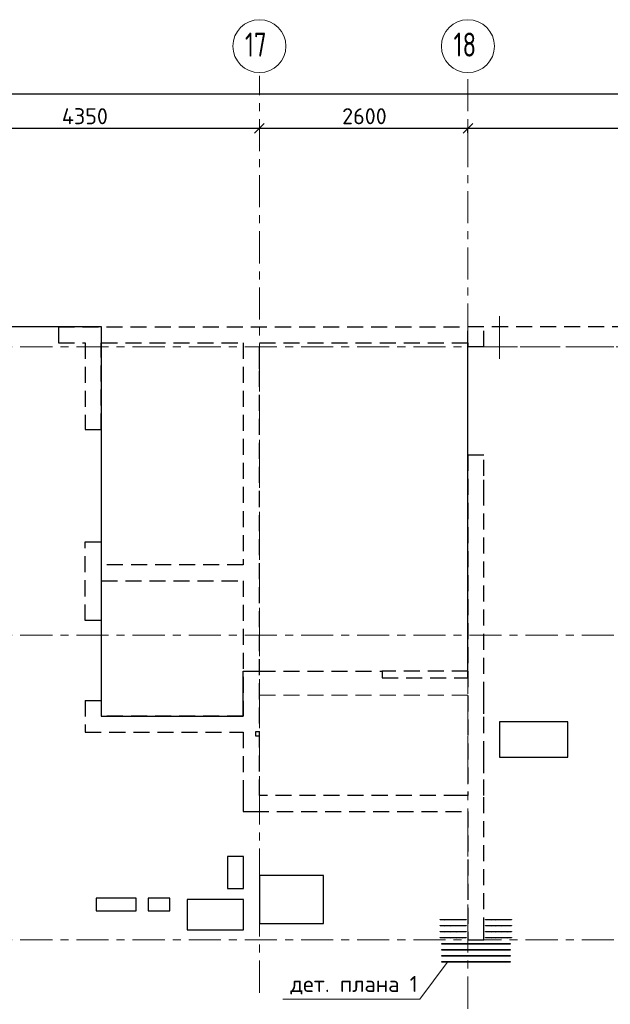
# Model space of a CAD drawing. Header units: metres. Extents: x -38 to 86, y -15 to 21.
# Tile 44 of 103: x 40.06 to 47.42, y 8.19 to 20.48. Entities that reach past the tile are written whole.
import ezdxf

# ---------------------------------------------------------------- set-up
doc = ezdxf.new("R2010")
doc.units = ezdxf.units.M
doc.header["$PDMODE"] = 65
for name, pattern in [('______11', [0.5, 0.4, -0.05, 0, -0.05]), ('______2', [0.27, 0.2, -0.07]), ('______3', [0.5, 0.4, -0.1]), ('______5', [1.1, 0.8, -0.1, 0.1, -0.1])]:
    doc.linetypes.add(name, pattern=pattern)
for name, color, linetype, lineweight in [('XR$2$Осевая линия (1)', 7, '______5', 13), ('XR$2$Размерная линия (1)', 7, 'Continuous', 13), ('XR$3$Арматурный каркас 01', 4, 'Continuous', 35), ('XR$3$Балка (1)', 7, '______3', 13), ('XR$3$Перекрытие (1)', 7, 'Continuous', 35), ('XR$3$Текст_ общее_1', 7, 'Continuous', 13)]:
    doc.layers.add(name, color=color, linetype=linetype, lineweight=lineweight)
doc.layers.add('XR$5$Стена_ бетон несущ.', color=7, linetype='Continuous', lineweight=70, true_color=0xb4b496)
doc.styles.add('ISOCPEUR', font='txt')
doc.dimstyles.new('DIMSTYLE_3', dxfattribs={"dimtxt": 0.2, "dimasz": 0.2, "dimexe": 0, "dimexo": 0, "dimgap": 0.1, "dimtad": 2, "dimdec": 0, "dimlfac": 1000, "dimrnd": 5, "dimzin": 12, "dimdsep": 46, "dimtxsty": 'ISOCPEUR', "dimblk1": 'ALL_ML_STRICH', "dimblk2": 'ALL_ML_STRICH', "dimsah": 1, "dimcen": 0, "dimclrd": 7, "dimclre": 256, "dimclrt": 7, "dimadec": 0, "dimazin": 0, "dimtfac": 1, "dimtdec": 0, "dimtix": 1, "dimtmove": 2, "dimatfit": 3, "dimfxl": 0, "dimtzin": 0, "dimlwd": 0, "dimlwe": -3, "dimarcsym": 0})

# ---------------------------------------------------------------- blocks, each defined once
blk = doc.blocks.new('ALL_ML_STRICH')
at = {"color": 0, "linetype": 'ByBlock', "lineweight": -2}
for p, q in [((-1, 0), (0.5, 0)), ((-0.3, -0.3), (0.3, 0.3)), ((0, -0.5), (0, 0.5))]:
    blk.add_line(p, q, dxfattribs=at)
blk = doc.blocks.new('*D11')
at = {"layer": 'DEFPOINTS', "color": 7, "linetype": 'Continuous', "lineweight": 13, "transparency": 33554687}
for p in [(0.5, 19.557), (0.5, 19.377), (61.6, 17.12)]:
    blk.add_point(p, dxfattribs=at)
at = {"layer": 'XR$2$Размерная линия (1)', "color": 9, "linetype": 'Continuous', "lineweight": -2, "true_color": 0xc7c7c7, "transparency": 33554687}
for p, q in [((0.5, 19.357), (0.5, 19.557)), ((61.6, 17.14), (61.6, 19.557))]:
    blk.add_line(p, q, dxfattribs=at)
at = {"layer": 'XR$2$Размерная линия (1)', "color": 7, "linetype": 'Continuous', "lineweight": -2, "transparency": 33554687}
blk.add_line((0.5, 19.557), (61.6, 19.557), dxfattribs=at)
at = {"layer": 'XR$2$Размерная линия (1)', "color": 7, "linetype": 'Continuous', "lineweight": 13, "transparency": 33554687, "xscale": 0.2, "yscale": 0.2, "zscale": 0.2, "rotation": 180}
blk.add_blockref('ALL_ML_STRICH', (0.5, 19.557), dxfattribs=at)
at = {"layer": 'XR$2$Размерная линия (1)', "color": 7, "linetype": 'Continuous', "lineweight": 13, "transparency": 33554687, "xscale": 0.2, "yscale": 0.2, "zscale": 0.2}
blk.add_blockref('ALL_ML_STRICH', (61.6, 19.557), dxfattribs=at)
at = {"layer": 'XR$2$Размерная линия (1)', "color": 7, "linetype": 'Continuous', "lineweight": 13, "transparency": 33554687, "insert": (31.1, 19.707), "char_height": 0.2, "width": 1, "attachment_point": 5, "style": 'ISOCPEUR'}
blk.add_mtext('\\A1;{61100}', dxfattribs=at)
blk = doc.blocks.new('*D35')
at = {"layer": 'DEFPOINTS', "color": 7, "linetype": 'Continuous', "lineweight": 13, "transparency": 33554687}
for p in [(38.7, 19.186), (38.7, 19.126), (43.05, 19.104)]:
    blk.add_point(p, dxfattribs=at)
at = {"layer": 'XR$2$Размерная линия (1)', "color": 9, "linetype": 'Continuous', "lineweight": -2, "true_color": 0xc7c7c7, "transparency": 33554687}
for p, q in [((38.7, 19.166), (38.7, 19.126)), ((43.05, 19.124), (43.05, 19.126))]:
    blk.add_line(p, q, dxfattribs=at)
at = {"layer": 'XR$2$Размерная линия (1)', "color": 7, "linetype": 'Continuous', "lineweight": -2, "transparency": 33554687}
blk.add_line((38.7, 19.126), (43.05, 19.126), dxfattribs=at)
at = {"layer": 'XR$2$Размерная линия (1)', "color": 7, "linetype": 'Continuous', "lineweight": 13, "transparency": 33554687, "xscale": 0.2, "yscale": 0.2, "zscale": 0.2, "rotation": 180}
blk.add_blockref('ALL_ML_STRICH', (38.7, 19.126), dxfattribs=at)
at = {"layer": 'XR$2$Размерная линия (1)', "color": 7, "linetype": 'Continuous', "lineweight": 13, "transparency": 33554687, "xscale": 0.2, "yscale": 0.2, "zscale": 0.2}
blk.add_blockref('ALL_ML_STRICH', (43.05, 19.126), dxfattribs=at)
at = {"layer": 'XR$2$Размерная линия (1)', "color": 7, "linetype": 'Continuous', "lineweight": 13, "transparency": 33554687, "insert": (40.875, 19.276), "char_height": 0.2, "width": 0.8, "attachment_point": 5, "style": 'ISOCPEUR'}
blk.add_mtext('\\A1;{4350}', dxfattribs=at)
blk = doc.blocks.new('*D36')
at = {"layer": 'DEFPOINTS', "color": 7, "linetype": 'Continuous', "lineweight": 13, "transparency": 33554687}
for p in [(43.05, 19.126), (43.05, 19.104), (45.65, 19.05)]:
    blk.add_point(p, dxfattribs=at)
at = {"layer": 'XR$2$Размерная линия (1)', "color": 9, "linetype": 'Continuous', "lineweight": -2, "true_color": 0xc7c7c7, "transparency": 33554687}
for p, q in [((43.05, 19.124), (43.05, 19.126)), ((45.65, 19.07), (45.65, 19.126))]:
    blk.add_line(p, q, dxfattribs=at)
at = {"layer": 'XR$2$Размерная линия (1)', "color": 7, "linetype": 'Continuous', "lineweight": -2, "transparency": 33554687}
blk.add_line((43.05, 19.126), (45.65, 19.126), dxfattribs=at)
at = {"layer": 'XR$2$Размерная линия (1)', "color": 7, "linetype": 'Continuous', "lineweight": 13, "transparency": 33554687, "xscale": 0.2, "yscale": 0.2, "zscale": 0.2, "rotation": 180}
blk.add_blockref('ALL_ML_STRICH', (43.05, 19.126), dxfattribs=at)
at = {"layer": 'XR$2$Размерная линия (1)', "color": 7, "linetype": 'Continuous', "lineweight": 13, "transparency": 33554687, "xscale": 0.2, "yscale": 0.2, "zscale": 0.2}
blk.add_blockref('ALL_ML_STRICH', (45.65, 19.126), dxfattribs=at)
at = {"layer": 'XR$2$Размерная линия (1)', "color": 7, "linetype": 'Continuous', "lineweight": 13, "transparency": 33554687, "insert": (44.36, 19.276), "char_height": 0.2, "width": 0.8, "attachment_point": 5, "style": 'ISOCPEUR'}
blk.add_mtext('\\A1;{2600}', dxfattribs=at)
blk = doc.blocks.new('*D37')
at = {"layer": 'DEFPOINTS', "color": 7, "linetype": 'Continuous', "lineweight": 13, "transparency": 33554687}
for p in [(45.65, 19.126), (45.65, 19.05), (51.5, 17.39)]:
    blk.add_point(p, dxfattribs=at)
at = {"layer": 'XR$2$Размерная линия (1)', "color": 9, "linetype": 'Continuous', "lineweight": -2, "true_color": 0xc7c7c7, "transparency": 33554687}
for p, q in [((45.65, 19.07), (45.65, 19.126)), ((51.5, 17.41), (51.5, 19.126))]:
    blk.add_line(p, q, dxfattribs=at)
at = {"layer": 'XR$2$Размерная линия (1)', "color": 7, "linetype": 'Continuous', "lineweight": -2, "transparency": 33554687}
blk.add_line((45.65, 19.126), (51.5, 19.126), dxfattribs=at)
at = {"layer": 'XR$2$Размерная линия (1)', "color": 7, "linetype": 'Continuous', "lineweight": 13, "transparency": 33554687, "xscale": 0.2, "yscale": 0.2, "zscale": 0.2, "rotation": 180}
blk.add_blockref('ALL_ML_STRICH', (45.65, 19.126), dxfattribs=at)
at = {"layer": 'XR$2$Размерная линия (1)', "color": 7, "linetype": 'Continuous', "lineweight": 13, "transparency": 33554687, "xscale": 0.2, "yscale": 0.2, "zscale": 0.2}
blk.add_blockref('ALL_ML_STRICH', (51.5, 19.126), dxfattribs=at)
at = {"layer": 'XR$2$Размерная линия (1)', "color": 7, "linetype": 'Continuous', "lineweight": 13, "transparency": 33554687, "insert": (48.585, 19.276), "char_height": 0.2, "width": 0.8, "attachment_point": 5, "style": 'ISOCPEUR'}
blk.add_mtext('\\A1;{5850}', dxfattribs=at)

msp = doc.modelspace()

# ---------------------------------------------------------------- hatches: boundary and pattern name
at = {"layer": 'XR$3$Арматурный каркас 01', "linetype": 'Continuous', "lineweight": 50, "transparency": 33554687}
for points in [[(45.358, 9.2432), (45.3578, 9.2444), (45.3571, 9.2454), (45.3561, 9.246), (45.355, 9.2462), (45.3539, 9.246), (45.3529, 9.2454), (45.3522, 9.2444), (45.352, 9.2432), (45.3522, 9.2421), (45.3529, 9.2411), (45.3539, 9.2405), (45.355, 9.2402), (45.3561, 9.2405), (45.3571, 9.2411), (45.3578, 9.2421)], [(45.433, 9.2432), (45.4328, 9.2444), (45.4321, 9.2454), (45.4311, 9.246), (45.43, 9.2462), (45.4289, 9.246), (45.4279, 9.2454), (45.4272, 9.2444), (45.427, 9.2432), (45.4272, 9.2421), (45.4279, 9.2411), (45.4289, 9.2405), (45.43, 9.2402), (45.4311, 9.2405), (45.4321, 9.2411), (45.4328, 9.2421)], [(45.508, 9.2432), (45.5078, 9.2444), (45.5071, 9.2454), (45.5061, 9.246), (45.505, 9.2462), (45.5039, 9.246), (45.5029, 9.2454), (45.5022, 9.2444), (45.502, 9.2432), (45.5022, 9.2421), (45.5029, 9.2411), (45.5039, 9.2405), (45.505, 9.2402), (45.5061, 9.2405), (45.5071, 9.2411), (45.5078, 9.2421)], [(45.583, 9.2432), (45.5828, 9.2444), (45.5821, 9.2454), (45.5811, 9.246), (45.58, 9.2462), (45.5789, 9.246), (45.5779, 9.2454), (45.5772, 9.2444), (45.577, 9.2432), (45.5772, 9.2421), (45.5779, 9.2411), (45.5789, 9.2405), (45.58, 9.2402), (45.5811, 9.2405), (45.5821, 9.2411), (45.5828, 9.2421)], [(45.943, 9.2432), (45.9428, 9.2444), (45.9421, 9.2454), (45.9411, 9.246), (45.94, 9.2462), (45.9389, 9.246), (45.9379, 9.2454), (45.9372, 9.2444), (45.937, 9.2432), (45.9372, 9.2421), (45.9379, 9.2411), (45.9389, 9.2405), (45.94, 9.2402), (45.9411, 9.2405), (45.9421, 9.2411), (45.9428, 9.2421)], [(45.998, 9.2432), (45.9978, 9.2444), (45.9971, 9.2454), (45.9961, 9.246), (45.995, 9.2462), (45.9939, 9.246), (45.9929, 9.2454), (45.9922, 9.2444), (45.992, 9.2432), (45.9922, 9.2421), (45.9929, 9.2411), (45.9939, 9.2405), (45.995, 9.2402), (45.9961, 9.2405), (45.9971, 9.2411), (45.9978, 9.2421)], [(46.073, 9.2432), (46.0728, 9.2444), (46.0721, 9.2454), (46.0711, 9.246), (46.07, 9.2462), (46.0689, 9.246), (46.0679, 9.2454), (46.0672, 9.2444), (46.067, 9.2432), (46.0672, 9.2421), (46.0679, 9.2411), (46.0689, 9.2405), (46.07, 9.2402), (46.0711, 9.2405), (46.0721, 9.2411), (46.0728, 9.2421)], [(46.148, 9.2432), (46.1478, 9.2444), (46.1471, 9.2454), (46.1461, 9.246), (46.145, 9.2462), (46.1439, 9.246), (46.1429, 9.2454), (46.1422, 9.2444), (46.142, 9.2432), (46.1422, 9.2421), (46.1429, 9.2411), (46.1439, 9.2405), (46.145, 9.2402), (46.1461, 9.2405), (46.1471, 9.2411), (46.1478, 9.2421)], [(45.358, 9.1682), (45.3578, 9.1694), (45.3571, 9.1704), (45.3561, 9.171), (45.355, 9.1712), (45.3539, 9.171), (45.3529, 9.1704), (45.3522, 9.1694), (45.352, 9.1682), (45.3522, 9.1671), (45.3529, 9.1661), (45.3539, 9.1655), (45.355, 9.1652), (45.3561, 9.1655), (45.3571, 9.1661), (45.3578, 9.1671)], [(45.358, 9.0932), (45.3578, 9.0944), (45.3571, 9.0954), (45.3561, 9.096), (45.355, 9.0962), (45.3539, 9.096), (45.3529, 9.0954), (45.3522, 9.0944), (45.352, 9.0932), (45.3522, 9.0921), (45.3529, 9.0911), (45.3539, 9.0905), (45.355, 9.0902), (45.3561, 9.0905), (45.3571, 9.0911), (45.3578, 9.0921)], [(45.433, 9.1682), (45.4328, 9.1694), (45.4321, 9.1704), (45.4311, 9.171), (45.43, 9.1712), (45.4289, 9.171), (45.4279, 9.1704), (45.4272, 9.1694), (45.427, 9.1682), (45.4272, 9.1671), (45.4279, 9.1661), (45.4289, 9.1655), (45.43, 9.1652), (45.4311, 9.1655), (45.4321, 9.1661), (45.4328, 9.1671)], [(45.433, 9.0932), (45.4328, 9.0944), (45.4321, 9.0954), (45.4311, 9.096), (45.43, 9.0962), (45.4289, 9.096), (45.4279, 9.0954), (45.4272, 9.0944), (45.427, 9.0932), (45.4272, 9.0921), (45.4279, 9.0911), (45.4289, 9.0905), (45.43, 9.0902), (45.4311, 9.0905), (45.4321, 9.0911), (45.4328, 9.0921)], [(45.508, 9.1682), (45.5078, 9.1694), (45.5071, 9.1704), (45.5061, 9.171), (45.505, 9.1712), (45.5039, 9.171), (45.5029, 9.1704), (45.5022, 9.1694), (45.502, 9.1682), (45.5022, 9.1671), (45.5029, 9.1661), (45.5039, 9.1655), (45.505, 9.1652), (45.5061, 9.1655), (45.5071, 9.1661), (45.5078, 9.1671)], [(45.508, 9.0932), (45.5078, 9.0944), (45.5071, 9.0954), (45.5061, 9.096), (45.505, 9.0962), (45.5039, 9.096), (45.5029, 9.0954), (45.5022, 9.0944), (45.502, 9.0932), (45.5022, 9.0921), (45.5029, 9.0911), (45.5039, 9.0905), (45.505, 9.0902), (45.5061, 9.0905), (45.5071, 9.0911), (45.5078, 9.0921)], [(45.583, 9.1682), (45.5828, 9.1694), (45.5821, 9.1704), (45.5811, 9.171), (45.58, 9.1712), (45.5789, 9.171), (45.5779, 9.1704), (45.5772, 9.1694), (45.577, 9.1682), (45.5772, 9.1671), (45.5779, 9.1661), (45.5789, 9.1655), (45.58, 9.1652), (45.5811, 9.1655), (45.5821, 9.1661), (45.5828, 9.1671)], [(45.583, 9.0932), (45.5828, 9.0944), (45.5821, 9.0954), (45.5811, 9.096), (45.58, 9.0962), (45.5789, 9.096), (45.5779, 9.0954), (45.5772, 9.0944), (45.577, 9.0932), (45.5772, 9.0921), (45.5779, 9.0911), (45.5789, 9.0905), (45.58, 9.0902), (45.5811, 9.0905), (45.5821, 9.0911), (45.5828, 9.0921)], [(45.943, 9.1682), (45.9428, 9.1694), (45.9421, 9.1704), (45.9411, 9.171), (45.94, 9.1712), (45.9389, 9.171), (45.9379, 9.1704), (45.9372, 9.1694), (45.937, 9.1682), (45.9372, 9.1671), (45.9379, 9.1661), (45.9389, 9.1655), (45.94, 9.1652), (45.9411, 9.1655), (45.9421, 9.1661), (45.9428, 9.1671)], [(45.943, 9.0932), (45.9428, 9.0944), (45.9421, 9.0954), (45.9411, 9.096), (45.94, 9.0962), (45.9389, 9.096), (45.9379, 9.0954), (45.9372, 9.0944), (45.937, 9.0932), (45.9372, 9.0921), (45.9379, 9.0911), (45.9389, 9.0905), (45.94, 9.0902), (45.9411, 9.0905), (45.9421, 9.0911), (45.9428, 9.0921)], [(45.998, 9.1682), (45.9978, 9.1694), (45.9971, 9.1704), (45.9961, 9.171), (45.995, 9.1712), (45.9939, 9.171), (45.9929, 9.1704), (45.9922, 9.1694), (45.992, 9.1682), (45.9922, 9.1671), (45.9929, 9.1661), (45.9939, 9.1655), (45.995, 9.1652), (45.9961, 9.1655), (45.9971, 9.1661), (45.9978, 9.1671)], [(45.998, 9.0932), (45.9978, 9.0944), (45.9971, 9.0954), (45.9961, 9.096), (45.995, 9.0962), (45.9939, 9.096), (45.9929, 9.0954), (45.9922, 9.0944), (45.992, 9.0932), (45.9922, 9.0921), (45.9929, 9.0911), (45.9939, 9.0905), (45.995, 9.0902), (45.9961, 9.0905), (45.9971, 9.0911), (45.9978, 9.0921)], [(46.073, 9.1682), (46.0728, 9.1694), (46.0721, 9.1704), (46.0711, 9.171), (46.07, 9.1712), (46.0689, 9.171), (46.0679, 9.1704), (46.0672, 9.1694), (46.067, 9.1682), (46.0672, 9.1671), (46.0679, 9.1661), (46.0689, 9.1655), (46.07, 9.1652), (46.0711, 9.1655), (46.0721, 9.1661), (46.0728, 9.1671)], [(46.073, 9.0932), (46.0728, 9.0944), (46.0721, 9.0954), (46.0711, 9.096), (46.07, 9.0962), (46.0689, 9.096), (46.0679, 9.0954), (46.0672, 9.0944), (46.067, 9.0932), (46.0672, 9.0921), (46.0679, 9.0911), (46.0689, 9.0905), (46.07, 9.0902), (46.0711, 9.0905), (46.0721, 9.0911), (46.0728, 9.0921)], [(46.148, 9.1682), (46.1478, 9.1694), (46.1471, 9.1704), (46.1461, 9.171), (46.145, 9.1712), (46.1439, 9.171), (46.1429, 9.1704), (46.1422, 9.1694), (46.142, 9.1682), (46.1422, 9.1671), (46.1429, 9.1661), (46.1439, 9.1655), (46.145, 9.1652), (46.1461, 9.1655), (46.1471, 9.1661), (46.1478, 9.1671)], [(46.148, 9.0932), (46.1478, 9.0944), (46.1471, 9.0954), (46.1461, 9.096), (46.145, 9.0962), (46.1439, 9.096), (46.1429, 9.0954), (46.1422, 9.0944), (46.142, 9.0932), (46.1422, 9.0921), (46.1429, 9.0911), (46.1439, 9.0905), (46.145, 9.0902), (46.1461, 9.0905), (46.1471, 9.0911), (46.1478, 9.0921)], [(45.358, 9.0182), (45.3578, 9.0194), (45.3571, 9.0204), (45.3561, 9.021), (45.355, 9.0212), (45.3539, 9.021), (45.3529, 9.0204), (45.3522, 9.0194), (45.352, 9.0182), (45.3522, 9.0171), (45.3529, 9.0161), (45.3539, 9.0155), (45.355, 9.0152), (45.3561, 9.0155), (45.3571, 9.0161), (45.3578, 9.0171)], [(45.433, 9.0182), (45.4328, 9.0194), (45.4321, 9.0204), (45.4311, 9.021), (45.43, 9.0212), (45.4289, 9.021), (45.4279, 9.0204), (45.4272, 9.0194), (45.427, 9.0182), (45.4272, 9.0171), (45.4279, 9.0161), (45.4289, 9.0155), (45.43, 9.0152), (45.4311, 9.0155), (45.4321, 9.0161), (45.4328, 9.0171)], [(45.508, 9.0182), (45.5078, 9.0194), (45.5071, 9.0204), (45.5061, 9.021), (45.505, 9.0212), (45.5039, 9.021), (45.5029, 9.0204), (45.5022, 9.0194), (45.502, 9.0182), (45.5022, 9.0171), (45.5029, 9.0161), (45.5039, 9.0155), (45.505, 9.0152), (45.5061, 9.0155), (45.5071, 9.0161), (45.5078, 9.0171)], [(45.583, 9.0182), (45.5828, 9.0194), (45.5821, 9.0204), (45.5811, 9.021), (45.58, 9.0212), (45.5789, 9.021), (45.5779, 9.0204), (45.5772, 9.0194), (45.577, 9.0182), (45.5772, 9.0171), (45.5779, 9.0161), (45.5789, 9.0155), (45.58, 9.0152), (45.5811, 9.0155), (45.5821, 9.0161), (45.5828, 9.0171)], [(45.943, 9.0182), (45.9428, 9.0194), (45.9421, 9.0204), (45.9411, 9.021), (45.94, 9.0212), (45.9389, 9.021), (45.9379, 9.0204), (45.9372, 9.0194), (45.937, 9.0182), (45.9372, 9.0171), (45.9379, 9.0161), (45.9389, 9.0155), (45.94, 9.0152), (45.9411, 9.0155), (45.9421, 9.0161), (45.9428, 9.0171)], [(45.998, 9.0182), (45.9978, 9.0194), (45.9971, 9.0204), (45.9961, 9.021), (45.995, 9.0212), (45.9939, 9.021), (45.9929, 9.0204), (45.9922, 9.0194), (45.992, 9.0182), (45.9922, 9.0171), (45.9929, 9.0161), (45.9939, 9.0155), (45.995, 9.0152), (45.9961, 9.0155), (45.9971, 9.0161), (45.9978, 9.0171)], [(46.073, 9.0182), (46.0728, 9.0194), (46.0721, 9.0204), (46.0711, 9.021), (46.07, 9.0212), (46.0689, 9.021), (46.0679, 9.0204), (46.0672, 9.0194), (46.067, 9.0182), (46.0672, 9.0171), (46.0679, 9.0161), (46.0689, 9.0155), (46.07, 9.0152), (46.0711, 9.0155), (46.0721, 9.0161), (46.0728, 9.0171)], [(46.148, 9.0182), (46.1478, 9.0194), (46.1471, 9.0204), (46.1461, 9.021), (46.145, 9.0212), (46.1439, 9.021), (46.1429, 9.0204), (46.1422, 9.0194), (46.142, 9.0182), (46.1422, 9.0171), (46.1429, 9.0161), (46.1439, 9.0155), (46.145, 9.0152), (46.1461, 9.0155), (46.1471, 9.0161), (46.1478, 9.0171)], [(45.388, 8.9432), (45.3878, 8.9444), (45.3871, 8.9454), (45.3861, 8.946), (45.385, 8.9462), (45.3839, 8.946), (45.3829, 8.9454), (45.3822, 8.9444), (45.382, 8.9432), (45.3822, 8.9421), (45.3829, 8.9411), (45.3839, 8.9405), (45.385, 8.9402), (45.3861, 8.9405), (45.3871, 8.9411), (45.3878, 8.9421)], [(45.388, 8.8682), (45.3878, 8.8694), (45.3871, 8.8704), (45.3861, 8.871), (45.385, 8.8712), (45.3839, 8.871), (45.3829, 8.8704), (45.3822, 8.8694), (45.382, 8.8682), (45.3822, 8.8671), (45.3829, 8.8661), (45.3839, 8.8655), (45.385, 8.8652), (45.3861, 8.8655), (45.3871, 8.8661), (45.3878, 8.8671)], [(45.463, 8.9432), (45.4628, 8.9444), (45.4621, 8.9454), (45.4611, 8.946), (45.46, 8.9462), (45.4589, 8.946), (45.4579, 8.9454), (45.4572, 8.9444), (45.457, 8.9432), (45.4572, 8.9421), (45.4579, 8.9411), (45.4589, 8.9405), (45.46, 8.9402), (45.4611, 8.9405), (45.4621, 8.9411), (45.4628, 8.9421)], [(45.463, 8.8682), (45.4628, 8.8694), (45.4621, 8.8704), (45.4611, 8.871), (45.46, 8.8712), (45.4589, 8.871), (45.4579, 8.8704), (45.4572, 8.8694), (45.457, 8.8682), (45.4572, 8.8671), (45.4579, 8.8661), (45.4589, 8.8655), (45.46, 8.8652), (45.4611, 8.8655), (45.4621, 8.8661), (45.4628, 8.8671)], [(45.538, 8.9432), (45.5378, 8.9444), (45.5371, 8.9454), (45.5361, 8.946), (45.535, 8.9462), (45.5339, 8.946), (45.5329, 8.9454), (45.5322, 8.9444), (45.532, 8.9432), (45.5322, 8.9421), (45.5329, 8.9411), (45.5339, 8.9405), (45.535, 8.9402), (45.5361, 8.9405), (45.5371, 8.9411), (45.5378, 8.9421)], [(45.538, 8.8682), (45.5378, 8.8694), (45.5371, 8.8704), (45.5361, 8.871), (45.535, 8.8712), (45.5339, 8.871), (45.5329, 8.8704), (45.5322, 8.8694), (45.532, 8.8682), (45.5322, 8.8671), (45.5329, 8.8661), (45.5339, 8.8655), (45.535, 8.8652), (45.5361, 8.8655), (45.5371, 8.8661), (45.5378, 8.8671)], [(45.613, 8.9432), (45.6128, 8.9444), (45.6121, 8.9454), (45.6111, 8.946), (45.61, 8.9462), (45.6089, 8.946), (45.6079, 8.9454), (45.6072, 8.9444), (45.607, 8.9432), (45.6072, 8.9421), (45.6079, 8.9411), (45.6089, 8.9405), (45.61, 8.9402), (45.6111, 8.9405), (45.6121, 8.9411), (45.6128, 8.9421)], [(45.613, 8.8682), (45.6128, 8.8694), (45.6121, 8.8704), (45.6111, 8.871), (45.61, 8.8712), (45.6089, 8.871), (45.6079, 8.8704), (45.6072, 8.8694), (45.607, 8.8682), (45.6072, 8.8671), (45.6079, 8.8661), (45.6089, 8.8655), (45.61, 8.8652), (45.6111, 8.8655), (45.6121, 8.8661), (45.6128, 8.8671)], [(45.688, 8.9432), (45.6878, 8.9444), (45.6871, 8.9454), (45.6861, 8.946), (45.685, 8.9462), (45.6839, 8.946), (45.6829, 8.9454), (45.6822, 8.9444), (45.682, 8.9432), (45.6822, 8.9421), (45.6829, 8.9411), (45.6839, 8.9405), (45.685, 8.9402), (45.6861, 8.9405), (45.6871, 8.9411), (45.6878, 8.9421)], [(45.688, 8.8682), (45.6878, 8.8694), (45.6871, 8.8704), (45.6861, 8.871), (45.685, 8.8712), (45.6839, 8.871), (45.6829, 8.8704), (45.6822, 8.8694), (45.682, 8.8682), (45.6822, 8.8671), (45.6829, 8.8661), (45.6839, 8.8655), (45.685, 8.8652), (45.6861, 8.8655), (45.6871, 8.8661), (45.6878, 8.8671)], [(45.763, 8.9432), (45.7628, 8.9444), (45.7621, 8.9454), (45.7611, 8.946), (45.76, 8.9462), (45.7589, 8.946), (45.7579, 8.9454), (45.7572, 8.9444), (45.757, 8.9432), (45.7572, 8.9421), (45.7579, 8.9411), (45.7589, 8.9405), (45.76, 8.9402), (45.7611, 8.9405), (45.7621, 8.9411), (45.7628, 8.9421)], [(45.763, 8.8682), (45.7628, 8.8694), (45.7621, 8.8704), (45.7611, 8.871), (45.76, 8.8712), (45.7589, 8.871), (45.7579, 8.8704), (45.7572, 8.8694), (45.757, 8.8682), (45.7572, 8.8671), (45.7579, 8.8661), (45.7589, 8.8655), (45.76, 8.8652), (45.7611, 8.8655), (45.7621, 8.8661), (45.7628, 8.8671)], [(45.838, 8.9432), (45.8378, 8.9444), (45.8371, 8.9454), (45.8361, 8.946), (45.835, 8.9462), (45.8339, 8.946), (45.8329, 8.9454), (45.8322, 8.9444), (45.832, 8.9432), (45.8322, 8.9421), (45.8329, 8.9411), (45.8339, 8.9405), (45.835, 8.9402), (45.8361, 8.9405), (45.8371, 8.9411), (45.8378, 8.9421)], [(45.838, 8.8682), (45.8378, 8.8694), (45.8371, 8.8704), (45.8361, 8.871), (45.835, 8.8712), (45.8339, 8.871), (45.8329, 8.8704), (45.8322, 8.8694), (45.832, 8.8682), (45.8322, 8.8671), (45.8329, 8.8661), (45.8339, 8.8655), (45.835, 8.8652), (45.8361, 8.8655), (45.8371, 8.8661), (45.8378, 8.8671)], [(45.913, 8.9432), (45.9128, 8.9444), (45.9121, 8.9454), (45.9111, 8.946), (45.91, 8.9462), (45.9089, 8.946), (45.9079, 8.9454), (45.9072, 8.9444), (45.907, 8.9432), (45.9072, 8.9421), (45.9079, 8.9411), (45.9089, 8.9405), (45.91, 8.9402), (45.9111, 8.9405), (45.9121, 8.9411), (45.9128, 8.9421)], [(45.913, 8.8682), (45.9128, 8.8694), (45.9121, 8.8704), (45.9111, 8.871), (45.91, 8.8712), (45.9089, 8.871), (45.9079, 8.8704), (45.9072, 8.8694), (45.907, 8.8682), (45.9072, 8.8671), (45.9079, 8.8661), (45.9089, 8.8655), (45.91, 8.8652), (45.9111, 8.8655), (45.9121, 8.8661), (45.9128, 8.8671)], [(45.988, 8.9432), (45.9878, 8.9444), (45.9871, 8.9454), (45.9861, 8.946), (45.985, 8.9462), (45.9839, 8.946), (45.9829, 8.9454), (45.9822, 8.9444), (45.982, 8.9432), (45.9822, 8.9421), (45.9829, 8.9411), (45.9839, 8.9405), (45.985, 8.9402), (45.9861, 8.9405), (45.9871, 8.9411), (45.9878, 8.9421)], [(45.988, 8.8682), (45.9878, 8.8694), (45.9871, 8.8704), (45.9861, 8.871), (45.985, 8.8712), (45.9839, 8.871), (45.9829, 8.8704), (45.9822, 8.8694), (45.982, 8.8682), (45.9822, 8.8671), (45.9829, 8.8661), (45.9839, 8.8655), (45.985, 8.8652), (45.9861, 8.8655), (45.9871, 8.8661), (45.9878, 8.8671)], [(46.063, 8.9432), (46.0628, 8.9444), (46.0621, 8.9454), (46.0611, 8.946), (46.06, 8.9462), (46.0589, 8.946), (46.0579, 8.9454), (46.0572, 8.9444), (46.057, 8.9432), (46.0572, 8.9421), (46.0579, 8.9411), (46.0589, 8.9405), (46.06, 8.9402), (46.0611, 8.9405), (46.0621, 8.9411), (46.0628, 8.9421)], [(46.063, 8.8682), (46.0628, 8.8694), (46.0621, 8.8704), (46.0611, 8.871), (46.06, 8.8712), (46.0589, 8.871), (46.0579, 8.8704), (46.0572, 8.8694), (46.057, 8.8682), (46.0572, 8.8671), (46.0579, 8.8661), (46.0589, 8.8655), (46.06, 8.8652), (46.0611, 8.8655), (46.0621, 8.8661), (46.0628, 8.8671)], [(46.138, 8.9432), (46.1378, 8.9444), (46.1371, 8.9454), (46.1361, 8.946), (46.135, 8.9462), (46.1339, 8.946), (46.1329, 8.9454), (46.1322, 8.9444), (46.132, 8.9432), (46.1322, 8.9421), (46.1329, 8.9411), (46.1339, 8.9405), (46.135, 8.9402), (46.1361, 8.9405), (46.1371, 8.9411), (46.1378, 8.9421)], [(46.138, 8.8682), (46.1378, 8.8694), (46.1371, 8.8704), (46.1361, 8.871), (46.135, 8.8712), (46.1339, 8.871), (46.1329, 8.8704), (46.1322, 8.8694), (46.132, 8.8682), (46.1322, 8.8671), (46.1329, 8.8661), (46.1339, 8.8655), (46.135, 8.8652), (46.1361, 8.8655), (46.1371, 8.8661), (46.1378, 8.8671)], [(45.388, 8.7932), (45.3878, 8.7944), (45.3871, 8.7954), (45.3861, 8.796), (45.385, 8.7962), (45.3839, 8.796), (45.3829, 8.7954), (45.3822, 8.7944), (45.382, 8.7932), (45.3822, 8.7921), (45.3829, 8.7911), (45.3839, 8.7905), (45.385, 8.7902), (45.3861, 8.7905), (45.3871, 8.7911), (45.3878, 8.7921)], [(45.463, 8.7932), (45.4628, 8.7944), (45.4621, 8.7954), (45.4611, 8.796), (45.46, 8.7962), (45.4589, 8.796), (45.4579, 8.7954), (45.4572, 8.7944), (45.457, 8.7932), (45.4572, 8.7921), (45.4579, 8.7911), (45.4589, 8.7905), (45.46, 8.7902), (45.4611, 8.7905), (45.4621, 8.7911), (45.4628, 8.7921)], [(45.538, 8.7932), (45.5378, 8.7944), (45.5371, 8.7954), (45.5361, 8.796), (45.535, 8.7962), (45.5339, 8.796), (45.5329, 8.7954), (45.5322, 8.7944), (45.532, 8.7932), (45.5322, 8.7921), (45.5329, 8.7911), (45.5339, 8.7905), (45.535, 8.7902), (45.5361, 8.7905), (45.5371, 8.7911), (45.5378, 8.7921)], [(45.613, 8.7932), (45.6128, 8.7944), (45.6121, 8.7954), (45.6111, 8.796), (45.61, 8.7962), (45.6089, 8.796), (45.6079, 8.7954), (45.6072, 8.7944), (45.607, 8.7932), (45.6072, 8.7921), (45.6079, 8.7911), (45.6089, 8.7905), (45.61, 8.7902), (45.6111, 8.7905), (45.6121, 8.7911), (45.6128, 8.7921)], [(45.688, 8.7932), (45.6878, 8.7944), (45.6871, 8.7954), (45.6861, 8.796), (45.685, 8.7962), (45.6839, 8.796), (45.6829, 8.7954), (45.6822, 8.7944), (45.682, 8.7932), (45.6822, 8.7921), (45.6829, 8.7911), (45.6839, 8.7905), (45.685, 8.7902), (45.6861, 8.7905), (45.6871, 8.7911), (45.6878, 8.7921)], [(45.763, 8.7932), (45.7628, 8.7944), (45.7621, 8.7954), (45.7611, 8.796), (45.76, 8.7962), (45.7589, 8.796), (45.7579, 8.7954), (45.7572, 8.7944), (45.757, 8.7932), (45.7572, 8.7921), (45.7579, 8.7911), (45.7589, 8.7905), (45.76, 8.7902), (45.7611, 8.7905), (45.7621, 8.7911), (45.7628, 8.7921)], [(45.838, 8.7932), (45.8378, 8.7944), (45.8371, 8.7954), (45.8361, 8.796), (45.835, 8.7962), (45.8339, 8.796), (45.8329, 8.7954), (45.8322, 8.7944), (45.832, 8.7932), (45.8322, 8.7921), (45.8329, 8.7911), (45.8339, 8.7905), (45.835, 8.7902), (45.8361, 8.7905), (45.8371, 8.7911), (45.8378, 8.7921)], [(45.913, 8.7932), (45.9128, 8.7944), (45.9121, 8.7954), (45.9111, 8.796), (45.91, 8.7962), (45.9089, 8.796), (45.9079, 8.7954), (45.9072, 8.7944), (45.907, 8.7932), (45.9072, 8.7921), (45.9079, 8.7911), (45.9089, 8.7905), (45.91, 8.7902), (45.9111, 8.7905), (45.9121, 8.7911), (45.9128, 8.7921)], [(45.988, 8.7932), (45.9878, 8.7944), (45.9871, 8.7954), (45.9861, 8.796), (45.985, 8.7962), (45.9839, 8.796), (45.9829, 8.7954), (45.9822, 8.7944), (45.982, 8.7932), (45.9822, 8.7921), (45.9829, 8.7911), (45.9839, 8.7905), (45.985, 8.7902), (45.9861, 8.7905), (45.9871, 8.7911), (45.9878, 8.7921)], [(46.063, 8.7932), (46.0628, 8.7944), (46.0621, 8.7954), (46.0611, 8.796), (46.06, 8.7962), (46.0589, 8.796), (46.0579, 8.7954), (46.0572, 8.7944), (46.057, 8.7932), (46.0572, 8.7921), (46.0579, 8.7911), (46.0589, 8.7905), (46.06, 8.7902), (46.0611, 8.7905), (46.0621, 8.7911), (46.0628, 8.7921)], [(46.138, 8.7932), (46.1378, 8.7944), (46.1371, 8.7954), (46.1361, 8.796), (46.135, 8.7962), (46.1339, 8.796), (46.1329, 8.7954), (46.1322, 8.7944), (46.132, 8.7932), (46.1322, 8.7921), (46.1329, 8.7911), (46.1339, 8.7905), (46.135, 8.7902), (46.1361, 8.7905), (46.1371, 8.7911), (46.1378, 8.7921)], [(45.388, 8.7182), (45.3878, 8.7194), (45.3871, 8.7204), (45.3861, 8.721), (45.385, 8.7212), (45.3839, 8.721), (45.3829, 8.7204), (45.3822, 8.7194), (45.382, 8.7182), (45.3822, 8.7171), (45.3829, 8.7161), (45.3839, 8.7155), (45.385, 8.7152), (45.3861, 8.7155), (45.3871, 8.7161), (45.3878, 8.7171)], [(45.463, 8.7182), (45.4628, 8.7194), (45.4621, 8.7204), (45.4611, 8.721), (45.46, 8.7212), (45.4589, 8.721), (45.4579, 8.7204), (45.4572, 8.7194), (45.457, 8.7182), (45.4572, 8.7171), (45.4579, 8.7161), (45.4589, 8.7155), (45.46, 8.7152), (45.4611, 8.7155), (45.4621, 8.7161), (45.4628, 8.7171)], [(45.538, 8.7182), (45.5378, 8.7194), (45.5371, 8.7204), (45.5361, 8.721), (45.535, 8.7212), (45.5339, 8.721), (45.5329, 8.7204), (45.5322, 8.7194), (45.532, 8.7182), (45.5322, 8.7171), (45.5329, 8.7161), (45.5339, 8.7155), (45.535, 8.7152), (45.5361, 8.7155), (45.5371, 8.7161), (45.5378, 8.7171)], [(45.613, 8.7182), (45.6128, 8.7194), (45.6121, 8.7204), (45.6111, 8.721), (45.61, 8.7212), (45.6089, 8.721), (45.6079, 8.7204), (45.6072, 8.7194), (45.607, 8.7182), (45.6072, 8.7171), (45.6079, 8.7161), (45.6089, 8.7155), (45.61, 8.7152), (45.6111, 8.7155), (45.6121, 8.7161), (45.6128, 8.7171)], [(45.688, 8.7182), (45.6878, 8.7194), (45.6871, 8.7204), (45.6861, 8.721), (45.685, 8.7212), (45.6839, 8.721), (45.6829, 8.7204), (45.6822, 8.7194), (45.682, 8.7182), (45.6822, 8.7171), (45.6829, 8.7161), (45.6839, 8.7155), (45.685, 8.7152), (45.6861, 8.7155), (45.6871, 8.7161), (45.6878, 8.7171)], [(45.763, 8.7182), (45.7628, 8.7194), (45.7621, 8.7204), (45.7611, 8.721), (45.76, 8.7212), (45.7589, 8.721), (45.7579, 8.7204), (45.7572, 8.7194), (45.757, 8.7182), (45.7572, 8.7171), (45.7579, 8.7161), (45.7589, 8.7155), (45.76, 8.7152), (45.7611, 8.7155), (45.7621, 8.7161), (45.7628, 8.7171)], [(45.838, 8.7182), (45.8378, 8.7194), (45.8371, 8.7204), (45.8361, 8.721), (45.835, 8.7212), (45.8339, 8.721), (45.8329, 8.7204), (45.8322, 8.7194), (45.832, 8.7182), (45.8322, 8.7171), (45.8329, 8.7161), (45.8339, 8.7155), (45.835, 8.7152), (45.8361, 8.7155), (45.8371, 8.7161), (45.8378, 8.7171)], [(45.913, 8.7182), (45.9128, 8.7194), (45.9121, 8.7204), (45.9111, 8.721), (45.91, 8.7212), (45.9089, 8.721), (45.9079, 8.7204), (45.9072, 8.7194), (45.907, 8.7182), (45.9072, 8.7171), (45.9079, 8.7161), (45.9089, 8.7155), (45.91, 8.7152), (45.9111, 8.7155), (45.9121, 8.7161), (45.9128, 8.7171)], [(45.988, 8.7182), (45.9878, 8.7194), (45.9871, 8.7204), (45.9861, 8.721), (45.985, 8.7212), (45.9839, 8.721), (45.9829, 8.7204), (45.9822, 8.7194), (45.982, 8.7182), (45.9822, 8.7171), (45.9829, 8.7161), (45.9839, 8.7155), (45.985, 8.7152), (45.9861, 8.7155), (45.9871, 8.7161), (45.9878, 8.7171)], [(46.063, 8.7182), (46.0628, 8.7194), (46.0621, 8.7204), (46.0611, 8.721), (46.06, 8.7212), (46.0589, 8.721), (46.0579, 8.7204), (46.0572, 8.7194), (46.057, 8.7182), (46.0572, 8.7171), (46.0579, 8.7161), (46.0589, 8.7155), (46.06, 8.7152), (46.0611, 8.7155), (46.0621, 8.7161), (46.0628, 8.7171)], [(46.138, 8.7182), (46.1378, 8.7194), (46.1371, 8.7204), (46.1361, 8.721), (46.135, 8.7212), (46.1339, 8.721), (46.1329, 8.7204), (46.1322, 8.7194), (46.132, 8.7182), (46.1322, 8.7171), (46.1329, 8.7161), (46.1339, 8.7155), (46.135, 8.7152), (46.1361, 8.7155), (46.1371, 8.7161), (46.1378, 8.7171)]]:
    msp.add_hatch(color=2, dxfattribs=at).paths.add_polyline_path(points)

# ---------------------------------------------------------------- linework, layer by layer
at = {"color": 52, "linetype": 'Continuous', "lineweight": 13, "transparency": 33554687}
msp.add_line((46.043, 16.7808), (46.043, 16.2508), dxfattribs=at)
at = {"color": 7, "linetype": 'Continuous', "lineweight": 13, "transparency": 33554687}
msp.add_lwpolyline([(45.392, 8.7182), (45.0508, 8.2595), (43.3408, 8.2595)], dxfattribs=at)
at = {"layer": 'XR$2$Осевая линия (1)', "color": 253, "linetype": '______11', "lineweight": 13, "true_color": 0xa0a0a0, "transparency": 33554687}
for p, q in [((43.05, 8.34), (43.05, 19.78)), ((45.65, 6.74), (45.65, 19.78)), ((-2.63, 16.4), (62.6, 16.4)), ((-2.63, 12.8), (62.6, 12.8)), ((-2.63, 9), (62.6, 9))]:
    msp.add_line(p, q, dxfattribs=at)
at = {"layer": 'XR$2$Осевая линия (1)', "color": 7, "linetype": 'Continuous', "lineweight": 13, "transparency": 33554687}
for centre in [(43.0504, 20.1501), (45.6504, 20.1501)]:
    msp.add_circle(centre, 0.3304, dxfattribs=at)
at = {"layer": 'XR$3$Арматурный каркас 01', "color": 2, "linetype": 'Continuous', "lineweight": 25, "transparency": 33554687}
for points in [[(45.63, 9.2472), (45.305, 9.2472), (45.305, 9.2532), (45.63, 9.2532), (45.63, 9.2472)], [(45.63, 9.2472), (45.305, 9.2472), (45.305, 9.2532), (45.63, 9.2532), (45.63, 9.2472)], [(45.87, 9.2532), (46.195, 9.2532), (46.195, 9.2472), (45.87, 9.2472), (45.87, 9.2532)], [(45.87, 9.2532), (46.195, 9.2532), (46.195, 9.2472), (45.87, 9.2472), (45.87, 9.2532)], [(45.63, 9.1722), (45.305, 9.1722), (45.305, 9.1782), (45.63, 9.1782), (45.63, 9.1722)], [(45.63, 9.1722), (45.305, 9.1722), (45.305, 9.1782), (45.63, 9.1782), (45.63, 9.1722)], [(45.63, 9.0972), (45.305, 9.0972), (45.305, 9.1032), (45.63, 9.1032), (45.63, 9.0972)], [(45.63, 9.0972), (45.305, 9.0972), (45.305, 9.1032), (45.63, 9.1032), (45.63, 9.0972)], [(45.87, 9.1782), (46.195, 9.1782), (46.195, 9.1722), (45.87, 9.1722), (45.87, 9.1782)], [(45.87, 9.1782), (46.195, 9.1782), (46.195, 9.1722), (45.87, 9.1722), (45.87, 9.1782)], [(45.87, 9.1032), (46.195, 9.1032), (46.195, 9.0972), (45.87, 9.0972), (45.87, 9.1032)], [(45.87, 9.1032), (46.195, 9.1032), (46.195, 9.0972), (45.87, 9.0972), (45.87, 9.1032)], [(45.63, 9.0222), (45.305, 9.0222), (45.305, 9.0282), (45.63, 9.0282), (45.63, 9.0222)], [(45.63, 9.0222), (45.305, 9.0222), (45.305, 9.0282), (45.63, 9.0282), (45.63, 9.0222)], [(45.87, 9.0282), (46.195, 9.0282), (46.195, 9.0222), (45.87, 9.0222), (45.87, 9.0282)], [(45.87, 9.0282), (46.195, 9.0282), (46.195, 9.0222), (45.87, 9.0222), (45.87, 9.0282)], [(45.325, 8.9532), (46.175, 8.9532), (46.175, 8.9472), (45.325, 8.9472), (45.325, 8.9532)], [(45.325, 8.9532), (46.175, 8.9532), (46.175, 8.9472), (45.325, 8.9472), (45.325, 8.9532)], [(45.325, 8.8782), (46.175, 8.8782), (46.175, 8.8722), (45.325, 8.8722), (45.325, 8.8782)], [(45.325, 8.8782), (46.175, 8.8782), (46.175, 8.8722), (45.325, 8.8722), (45.325, 8.8782)], [(45.325, 8.8032), (46.175, 8.8032), (46.175, 8.7972), (45.325, 8.7972), (45.325, 8.8032)], [(45.325, 8.8032), (46.175, 8.8032), (46.175, 8.7972), (45.325, 8.7972), (45.325, 8.8032)], [(45.325, 8.7282), (46.175, 8.7282), (46.175, 8.7222), (45.325, 8.7222), (45.325, 8.7282)], [(45.325, 8.7282), (46.175, 8.7282), (46.175, 8.7222), (45.325, 8.7222), (45.325, 8.7282)]]:
    msp.add_lwpolyline(points, dxfattribs=at)
at = {"layer": 'XR$3$Балка (1)', "color": 7, "linetype": '______2', "lineweight": 25, "transparency": 33554687}
for p, q in [((45.65, 16.4002), (45.65, 16.6502)), ((45.65, 16.6502), (51.6, 16.6502)), ((43.05, 12.3502), (44.58, 12.3502)), ((44.58, 12.3502), (44.58, 12.2702)), ((45.65, 12.3502), (44.58, 12.3502)), ((44.58, 12.2702), (45.65, 12.2702))]:
    msp.add_line(p, q, dxfattribs=at)
at = {"layer": 'XR$3$Перекрытие (1)', "color": 7, "linetype": 'Continuous', "lineweight": 25, "transparency": 33554687}
for p, q in [((38.7, 16.6502), (41.0797, 16.6502)), ((41.0797, 16.6502), (41.0797, 11.7903)), ((45.65, 12.2702), (45.65, 16.4002)), ((42.85, 11.7903), (42.85, 12.3502)), ((42.85, 12.3502), (43.05, 12.3502)), ((41.0797, 11.7903), (42.85, 11.7903)), ((46.0451, 11.7198), (46.0451, 11.2798)), ((46.8951, 11.7198), (46.0451, 11.7198)), ((46.8951, 11.2798), (46.8951, 11.7198)), ((43, 11.5937), (43, 11.5437)), ((43.05, 11.5937), (43, 11.5937)), ((43.05, 11.5437), (43.05, 11.5937)), ((43, 11.5437), (43.05, 11.5437)), ((46.0451, 11.2798), (46.8951, 11.2798)), ((42.6525, 10.0398), (42.6525, 9.6398)), ((42.8525, 10.0398), (42.6525, 10.0398)), ((42.8525, 9.6398), (42.8525, 10.0398)), ((43.05, 9.8018), (43.05, 9.2018)), ((43.85, 9.8018), (43.05, 9.8018)), ((43.85, 9.2018), (43.85, 9.8018)), ((42.6525, 9.6398), (42.8525, 9.6398)), ((41.0154, 9.5195), (41.0154, 9.3595)), ((41.5154, 9.5195), (41.0154, 9.5195)), ((41.5154, 9.3595), (41.5154, 9.5195)), ((41.6656, 9.5195), (41.6656, 9.3595)), ((41.9356, 9.5195), (41.6656, 9.5195)), ((41.9356, 9.3595), (41.9356, 9.5195)), ((42.1506, 9.5045), (42.1506, 9.1245)), ((42.8506, 9.5045), (42.1506, 9.5045)), ((42.8506, 9.1245), (42.8506, 9.5045)), ((41.0154, 9.3595), (41.5154, 9.3595)), ((41.6656, 9.3595), (41.9356, 9.3595)), ((42.1506, 9.1245), (42.8506, 9.1245)), ((43.05, 9.2018), (43.85, 9.2018))]:
    msp.add_line(p, q, dxfattribs=at)
at = {"layer": 'XR$3$Перекрытие (1)', "color": 7, "linetype": '______2', "lineweight": 18, "transparency": 33554687}
for p, q in [((51.6, 16.4002), (45.65, 16.4002)), ((43.05, 12.0502), (43.05, 12.3502)), ((45.65, 12.2702), (45.65, 12.0502)), ((45.65, 12.0502), (43.05, 12.0502))]:
    msp.add_line(p, q, dxfattribs=at)
at = {"layer": 'XR$5$Стена_ бетон несущ.', "color": 253, "linetype": '______2', "lineweight": -3, "true_color": 0xa0a0a0, "transparency": 33554687}
for p, q in [((40.545, 16.65), (45.65, 16.65)), ((40.545, 16.65), (40.545, 16.45)), ((45.85, 16.65), (45.65, 16.65)), ((45.85, 16.4), (45.85, 16.65)), ((40.545, 16.45), (40.8797, 16.45)), ((40.8797, 16.45), (40.8797, 15.365)), ((41.0797, 15.365), (41.0797, 16.45)), ((41.0797, 16.45), (42.85, 16.45)), ((42.85, 16.45), (42.85, 13.68)), ((43.05, 16.199), (43.05, 16.45)), ((43.05, 16.45), (45.65, 16.45)), ((45.65, 16.45), (45.65, 16.4)), ((45.85, 16.4), (45.65, 16.4)), ((43.05, 16.119), (43.05, 16.199)), ((43.05, 10.8), (43.05, 16.119)), ((40.8797, 15.365), (41.0797, 15.365)), ((45.65, 15.05), (45.85, 15.05)), ((45.65, 15.05), (45.65, 10.8)), ((45.85, 14.79), (45.85, 15.05)), ((45.85, 14.54), (45.85, 14.79)), ((45.85, 12.0195), (45.85, 14.54)), ((40.8797, 13.965), (41.0797, 13.965)), ((40.8797, 12.985), (40.8797, 13.965)), ((41.0797, 13.965), (41.0797, 13.68)), ((42.85, 13.68), (41.0797, 13.68)), ((41.0797, 13.48), (42.85, 13.48)), ((41.0797, 13.48), (41.0797, 12.985)), ((42.85, 13.48), (42.85, 11.79)), ((41.0797, 12.985), (40.8797, 12.985)), ((40.8797, 11.985), (41.0797, 11.985)), ((40.8797, 11.985), (40.8797, 11.59)), ((41.0797, 11.985), (41.0797, 11.79)), ((45.85, 11.8195), (45.85, 12.0195)), ((45.85, 11.28), (45.85, 11.8195)), ((42.85, 11.79), (41.0797, 11.79)), ((40.8797, 11.59), (42.85, 11.59)), ((42.85, 11.59), (42.85, 10.8)), ((45.85, 11.08), (45.85, 11.28)), ((45.85, 10.8), (45.85, 11.08)), ((42.85, 10.8), (42.85, 10.6)), ((45.55, 10.8), (43.05, 10.8)), ((45.65, 10.8), (45.55, 10.8)), ((45.85, 9.08), (45.85, 10.8)), ((42.85, 10.6), (42.97, 10.6)), ((42.97, 10.6), (45.65, 10.6)), ((45.65, 10.6), (45.65, 9)), ((45.65, 9), (45.85, 9)), ((45.85, 9), (45.85, 9.08))]:
    msp.add_line(p, q, dxfattribs=at)

# ---------------------------------------------------------------- texts
at = {"layer": 'XR$2$Осевая линия (1)', "color": 7, "linetype": 'Continuous', "lineweight": 13, "transparency": 33554687, "char_height": 0.3, "width": 0.472281, "attachment_point": 7, "style": 'ISOCPEUR'}
for s, insert in [('\\W0.75;17', (42.8704, 20.0196)), ('\\W0.75;18', (45.4704, 20.0196))]:
    msp.add_mtext(s, dxfattribs=dict(at, insert=insert))
at = {"layer": 'XR$3$Текст_ общее_1', "color": 7, "linetype": 'Continuous', "lineweight": 13, "transparency": 33554687, "insert": (44.2308, 8.4329), "char_height": 0.2, "width": 1.695238, "attachment_point": 5, "style": 'ISOCPEUR'}
msp.add_mtext('\\A1;{\\fISOCPEUR|i0|b0;\\H0.200000;\\W1.000000;\\C7;дет. плана 1}\\P', dxfattribs=at)

# ---------------------------------------------------------------- dimensions: what is measured, and where the dimension line sits
at = {"layer": 'XR$2$Размерная линия (1)', "color": 7, "linetype": 'Continuous', "lineweight": 13, "transparency": 33554687}
for base, p1, p2, picture, middle in [((61.6, 19.5574), (0.5, 19.3568), (61.6, 17.1397), '*D11', (31.1, 19.7074)), ((43.05, 19.1261), (38.7, 19.1656), (43.05, 19.1244), '*D35', (40.875, 19.2761)), ((45.65, 19.1261), (43.05, 19.1244), (45.65, 19.0702), '*D36', (44.36, 19.2761)), ((51.5, 19.1261), (45.65, 19.0702), (51.5, 17.4096), '*D37', (48.585, 19.2761))]:
    dim = msp.add_linear_dim(base=base, p1=p1, p2=p2, dimstyle='DIMSTYLE_3', override={"dimpost": '<>', "dimclrd": 7, "dimclre": 9, "dimclrt": 7, "dimlwd": 0, "dimlwe": 65533}, dxfattribs=at)
    dim.commit()
    dim.dimension.update_dxf_attribs({"geometry": picture, "text_midpoint": middle, "dimtype": 160})

doc.saveas('drawing.dxf')
